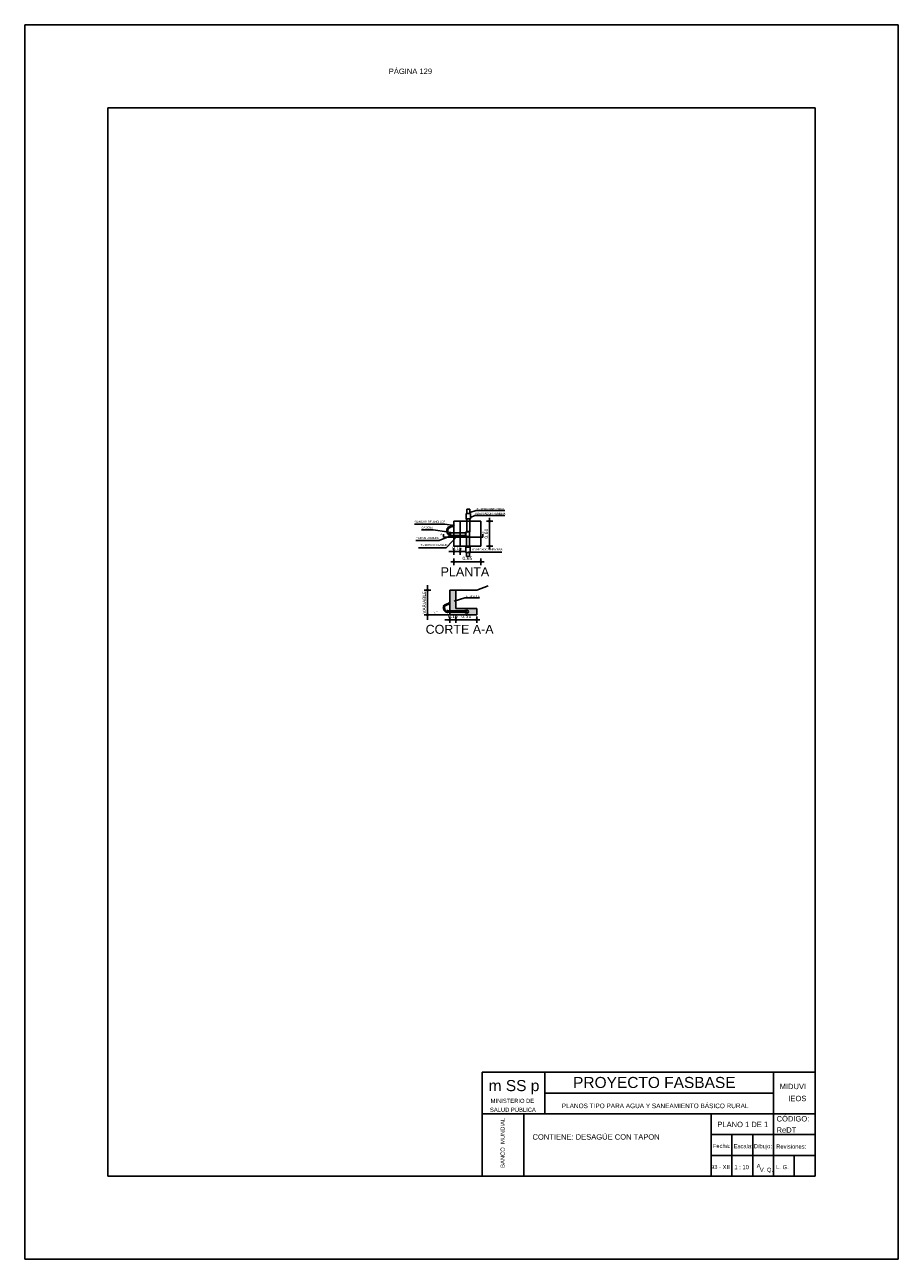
# Model space of a CAD drawing. Header units: metres. Extents: x 2413 to 4131, y 3282 to 4239.
# Tile 4 of 57: x 2486 to 2507, y 4207 to 4237. Entities that reach past the tile are written whole.
import ezdxf
from ezdxf.enums import TextEntityAlignment as Align

# ---------------------------------------------------------------- set-up
doc = ezdxf.new("R2010")
doc.units = ezdxf.units.M
doc.linetypes.add('ACAD_ISO02W100', pattern=[15, 12, -3])
doc.layers.add('Cotas', color=7, linetype='Continuous')
doc.layers.add('Dibujo', color=7, linetype='Continuous')
doc.styles.add('Annotative', font='arial.ttf')
doc.styles.get("Standard").update_dxf_attribs({"font": 'arial.ttf'})
doc.styles.add('verdana', font='verdana.ttf')
doc.dimstyles.new('ISO', dxfattribs={"dimtxt": 0.08, "dimasz": 0.06, "dimexe": 0.1, "dimexo": 0.1, "dimgap": 0.04, "dimtad": 1, "dimzin": 1, "dimdsep": 46, "dimtxsty": 'verdana', "dimblk1": 'PAB', "dimblk2": 'PAB', "dimsah": 1, "dimcen": 0, "dimse1": 1, "dimse2": 1, "dimclrd": 7, "dimclre": 8, "dimclrt": 7, "dimadec": 0, "dimazin": 0, "dimtfac": 1, "dimtix": 1, "dimtmove": 0, "dimatfit": 3, "dimldrblk": 'PAB', "dimfxl": 0.1, "dimtvp": 1, "dimtolj": 1, "dimtzin": 1, "dimarcsym": 0})

# ---------------------------------------------------------------- blocks, each defined once
blk = doc.blocks.new('PAB')
at = {"layer": 'Cotas'}
for p, q in [((-1.3, 0), (1.3, 0)), ((0, 1.3), (0, -1.3))]:
    blk.add_line(p, q, dxfattribs=at)
at = {"layer": 'Cotas', "const_width": 0.6}
blk.add_lwpolyline([(-0.3, 0, 1), (0.3, 0, 1)], format="xyb", close=True, dxfattribs=at)
blk = doc.blocks.new('*D1167')
at = {"color": 7, "lineweight": -2, "transparency": 16777216}
blk.add_line((2497.582, 4225.011), (2497.582, 4224.531), dxfattribs=at)
at = {"layer": 'Defpoints', "color": 0, "transparency": 16777216}
for p in [(2497.375, 4225.071), (2497.375, 4224.471), (2497.582, 4224.471)]:
    blk.add_point(p, dxfattribs=at)
at = {"color": 7, "lineweight": -2, "transparency": 16777216, "xscale": 0.06, "yscale": 0.06, "zscale": 0.06}
for p, rotation in [((2497.582, 4225.071), 90), ((2497.582, 4224.471), 270)]:
    blk.add_blockref('PAB', p, dxfattribs=dict(at, rotation=rotation))
at = {"color": 7, "transparency": 16777216, "insert": (2497.501, 4224.771), "char_height": 0.08, "attachment_point": 5, "rotation": 90, "style": 'verdana'}
blk.add_mtext('\\A1;0.60', dxfattribs=at)
blk = doc.blocks.new('*D1168')
at = {"color": 7, "lineweight": -2, "transparency": 16777216}
for p, q in [((2496.665, 4224.341), (2496.605, 4224.341)), ((2496.725, 4224.341), (2496.875, 4224.341)), ((2496.935, 4224.341), (2496.995, 4224.341))]:
    blk.add_line(p, q, dxfattribs=at)
at = {"layer": 'Defpoints', "color": 0, "transparency": 16777216}
for p in [(2496.725, 4224.471), (2496.875, 4224.471), (2496.875, 4224.341)]:
    blk.add_point(p, dxfattribs=at)
at = {"color": 7, "lineweight": -2, "transparency": 16777216, "xscale": 0.06, "yscale": 0.06, "zscale": 0.06}
blk.add_blockref('PAB', (2496.725, 4224.341), dxfattribs=at)
at = {"color": 7, "lineweight": -2, "transparency": 16777216, "xscale": 0.06, "yscale": 0.06, "zscale": 0.06, "rotation": 180}
blk.add_blockref('PAB', (2496.875, 4224.341), dxfattribs=at)
at = {"color": 7, "transparency": 16777216, "insert": (2496.8, 4224.422), "char_height": 0.08, "attachment_point": 5, "style": 'verdana'}
blk.add_mtext('\\A1;0.15', dxfattribs=at)
blk = doc.blocks.new('*D1106')
at = {"color": 7, "lineweight": -2, "transparency": 16777216}
blk.add_line((2496.785, 4224.094), (2497.315, 4224.094), dxfattribs=at)
at = {"layer": 'Defpoints', "color": 0, "transparency": 16777216}
for p in [(2496.725, 4224.471), (2497.375, 4224.471), (2497.375, 4224.094)]:
    blk.add_point(p, dxfattribs=at)
at = {"color": 7, "lineweight": -2, "transparency": 16777216, "xscale": 0.06, "yscale": 0.06, "zscale": 0.06, "rotation": 180}
blk.add_blockref('PAB', (2496.725, 4224.094), dxfattribs=at)
at = {"color": 7, "lineweight": -2, "transparency": 16777216, "xscale": 0.06, "yscale": 0.06, "zscale": 0.06}
blk.add_blockref('PAB', (2497.375, 4224.094), dxfattribs=at)
at = {"color": 7, "transparency": 16777216, "insert": (2497.05, 4224.175), "char_height": 0.08, "attachment_point": 5, "style": 'verdana'}
blk.add_mtext('\\A1;0.65', dxfattribs=at)
blk = doc.blocks.new('*D1169')
at = {"color": 7, "lineweight": -2, "transparency": 16777216}
for p, q in [((2496.563, 4222.7), (2496.503, 4222.7)), ((2496.623, 4222.7), (2496.773, 4222.7)), ((2496.833, 4222.7), (2496.893, 4222.7))]:
    blk.add_line(p, q, dxfattribs=at)
at = {"layer": 'Defpoints', "color": 0, "transparency": 16777216}
for p in [(2496.623, 4222.819), (2496.773, 4222.969), (2496.773, 4222.7)]:
    blk.add_point(p, dxfattribs=at)
at = {"color": 7, "lineweight": -2, "transparency": 16777216, "xscale": 0.06, "yscale": 0.06, "zscale": 0.06}
blk.add_blockref('PAB', (2496.623, 4222.7), dxfattribs=at)
at = {"color": 7, "lineweight": -2, "transparency": 16777216, "xscale": 0.06, "yscale": 0.06, "zscale": 0.06, "rotation": 180}
blk.add_blockref('PAB', (2496.773, 4222.7), dxfattribs=at)
at = {"color": 7, "transparency": 16777216, "insert": (2496.698, 4222.782), "char_height": 0.08, "attachment_point": 5, "style": 'verdana'}
blk.add_mtext('\\A1;0.15', dxfattribs=at)
blk = doc.blocks.new('*D1170')
at = {"color": 7, "lineweight": -2, "transparency": 16777216}
blk.add_line((2496.833, 4222.7), (2497.213, 4222.7), dxfattribs=at)
at = {"layer": 'Defpoints', "color": 0, "transparency": 16777216}
for p in [(2496.773, 4222.969), (2497.273, 4222.819), (2497.273, 4222.7)]:
    blk.add_point(p, dxfattribs=at)
at = {"color": 7, "lineweight": -2, "transparency": 16777216, "xscale": 0.06, "yscale": 0.06, "zscale": 0.06, "rotation": 180}
blk.add_blockref('PAB', (2496.773, 4222.7), dxfattribs=at)
at = {"color": 7, "lineweight": -2, "transparency": 16777216, "xscale": 0.06, "yscale": 0.06, "zscale": 0.06}
blk.add_blockref('PAB', (2497.273, 4222.7), dxfattribs=at)
at = {"color": 7, "transparency": 16777216, "insert": (2497.023, 4222.782), "char_height": 0.08, "attachment_point": 5, "style": 'verdana'}
blk.add_mtext('\\A1;0.50', dxfattribs=at)
blk = doc.blocks.new('*D1171')
at = {"color": 7, "lineweight": -2, "transparency": 16777216}
for p, q in [((2496.09, 4223.473), (2496.09, 4223.533)), ((2496.09, 4222.819), (2496.09, 4223.413)), ((2496.09, 4222.759), (2496.09, 4222.699))]:
    blk.add_line(p, q, dxfattribs=at)
at = {"layer": 'Defpoints', "color": 0, "transparency": 16777216}
for p in [(2496.09, 4223.413), (2496.623, 4223.413), (2496.394, 4222.819)]:
    blk.add_point(p, dxfattribs=at)
at = {"color": 7, "lineweight": -2, "transparency": 16777216, "xscale": 0.06, "yscale": 0.06, "zscale": 0.06}
for p, rotation in [((2496.09, 4223.413), 270), ((2496.09, 4222.819), 90)]:
    blk.add_blockref('PAB', p, dxfattribs=dict(at, rotation=rotation))
at = {"color": 7, "transparency": 16777216, "insert": (2496.01, 4223.116), "char_height": 0.08, "attachment_point": 5, "rotation": 90, "style": 'verdana'}
blk.add_mtext('\\A1;VARIABLE', dxfattribs=at)

msp = doc.modelspace()

# ---------------------------------------------------------------- hatches: boundary and pattern name
h = msp.add_hatch()
h.set_pattern_fill('AR-CONC', color=256, scale=0.005, style=0)
h.set_pattern_definition([(50, (-6727.354992, 587.14802), (0.03586300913, -0.00313760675), [0.00375, -0.04125]), (355, (-6727.354992, 587.14802), (-0.00693756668, 0.03760960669), [0.003, -0.033]), (100.4514, (-6727.352003, 587.14776), (0.02892546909, 0.0344719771), [0.0031870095, -0.0350571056]), (46.1842, (-6727.35499, 587.15802), (0.05336205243, -0.00827595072), [0.005625, -0.061875]), (96.6356, (-6727.350545, 587.15733), (0.04673313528, 0.04870589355), [0.0047805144, -0.05258565]), (351.1842, (-6727.35499, 587.15802), (0.04673309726, 0.04870593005), [0.0045, -0.0495]), (21, (-6727.349992, 587.15552), (0.02984535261, -0.02013094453), [0.00375, -0.04125]), (326, (-6727.349992, 587.15552), (0.0121657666, 0.03625750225), [0.003, -0.033]), (71.4514, (-6727.347505, 587.153844), (0.04201113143, 0.01612652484), [0.0031870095, -0.0350571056]), (37.5, (-6727.354992, 587.148021), (0.000607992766, 0.016644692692), [0, -0.0326, 0, -0.0335, 0, -0.033125]), (7.5, (-6727.354992, 587.148021), (0.013153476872, 0.019720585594), [0, -0.0191, 0, -0.03185, 0, -0.012625]), (327.5, (-6727.366142, 587.148021), (0.026691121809, -0.001127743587), [0, -0.0125, 0, -0.039, 0, -0.05175]), (317.5, (-6727.371142, 587.148021), (0.029159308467, 0.005005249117), [0, -0.01625, 0, -0.0259, 0, -0.03675])])
h.paths.add_polyline_path([(2496.773, 4223.413), (2496.623, 4223.413), (2496.623, 4222.915), (2496.994, 4222.915), (2496.994, 4222.922), (2497.027, 4222.922, -0.59949), (2497.078, 4222.894, -0.605284), (2497.026, 4222.867), (2496.994, 4222.867), (2496.994, 4222.878), (2496.623, 4222.878), (2496.623, 4222.819), (2497.273, 4222.819), (2497.273, 4222.969), (2496.773, 4222.969)])
h.paths.add_polyline_path([(2496.994, 4222.915), (2496.623, 4222.915), (2496.623, 4222.878), (2496.994, 4222.878)], flags=17)

# ---------------------------------------------------------------- linework, layer by layer
for p, q in [((2497.032, 4225.361), (2497.032, 4225.254)), ((2497.032, 4225.361), (2497.103, 4225.358)), ((2497.032, 4225.125), (2497.032, 4224.826)), ((2497.103, 4225.358), (2497.103, 4225.254)), ((2497.257, 4225.325), (2497.103, 4225.28)), ((2497.103, 4225.125), (2497.103, 4224.826)), ((2497.23, 4225.209), (2497.12, 4225.159)), ((2497.23, 4225.209), (2497.95, 4225.209)), ((2497.257, 4225.325), (2497.95, 4225.325)), ((2495.78, 4224.997), (2496.507, 4224.997)), ((2495.946, 4224.86), (2496.229, 4224.86)), ((2496.229, 4224.86), (2496.552, 4224.817)), ((2496.507, 4224.997), (2496.725, 4224.968)), ((2496.725, 4225.071), (2497.375, 4225.071)), ((2496.725, 4225.071), (2496.725, 4224.471)), ((2496.875, 4225.071), (2496.875, 4224.471)), ((2497.375, 4225.071), (2497.375, 4224.471)), ((2496.372, 4224.605), (2495.81, 4224.605)), ((2496.626, 4224.713), (2496.372, 4224.605)), ((2496.47, 4224.687), (2496.47, 4224.757)), ((2496.47, 4224.687), (2497.417, 4224.687)), ((2496.821, 4224.723), (2496.54, 4224.426)), ((2496.642, 4224.807), (2496.609, 4224.8)), ((2496.609, 4224.716), (2496.609, 4224.8)), ((2496.642, 4224.709), (2496.609, 4224.716)), ((2496.642, 4224.794), (2496.642, 4224.807)), ((2496.642, 4224.794), (2497, 4224.794)), ((2496.642, 4224.794), (2496.642, 4224.723)), ((2496.642, 4224.723), (2497, 4224.723)), ((2496.642, 4224.723), (2496.642, 4224.708)), ((2497, 4224.794), (2497, 4224.723)), ((2497.01, 4224.794), (2497.01, 4224.723)), ((2497.03, 4224.69), (2497.03, 4224.446)), ((2497.032, 4224.816), (2497.103, 4224.816)), ((2497.032, 4224.7), (2497.103, 4224.7)), ((2497.101, 4224.69), (2497.101, 4224.446)), ((2497.102, 4224.817), (2497.102, 4224.701)), ((2497.417, 4224.687), (2497.417, 4224.759)), ((2496.54, 4224.426), (2495.876, 4224.426)), ((2496.725, 4224.471), (2497.375, 4224.471)), ((2497.03, 4224.317), (2497.03, 4224.222)), ((2497.873, 4224.327), (2497.064, 4224.327)), ((2497.101, 4224.317), (2497.101, 4224.222)), ((2497.03, 4224.222), (2497.101, 4224.222)), ((2496.623, 4223.413), (2496.773, 4223.413)), ((2496.623, 4223.413), (2496.623, 4222.819)), ((2496.773, 4223.413), (2496.773, 4222.969)), ((2496.773, 4223.413), (2497.279, 4223.413)), ((2497.279, 4223.413), (2497.545, 4223.517)), ((2496.988, 4223.228), (2496.734, 4223.145)), ((2497.339, 4223.228), (2496.988, 4223.228)), ((2496.623, 4222.819), (2496.165, 4222.819)), ((2496.581, 4222.923), (2496.563, 4222.919)), ((2496.563, 4222.875), (2496.563, 4222.919)), ((2496.581, 4222.871), (2496.563, 4222.875)), ((2496.581, 4222.915), (2496.581, 4222.923)), ((2496.994, 4222.915), (2496.581, 4222.915)), ((2496.581, 4222.915), (2496.581, 4222.896)), ((2496.581, 4222.915), (2496.581, 4222.878)), ((2496.994, 4222.878), (2496.581, 4222.878)), ((2496.581, 4222.878), (2496.581, 4222.87)), ((2496.623, 4222.819), (2497.273, 4222.819)), ((2496.773, 4222.969), (2497.273, 4222.969)), ((2497.273, 4222.969), (2497.273, 4222.819))]:
    msp.add_line(p, q)
for points in [[(2497.016, 4225.254), (2497.12, 4225.254), (2497.12, 4225.125), (2497.016, 4225.125)], [(2497.027, 4224.826), (2497.108, 4224.826), (2497.108, 4224.816), (2497.027, 4224.816)], [(2497.01, 4224.799), (2497.01, 4224.718), (2497, 4224.718), (2497, 4224.799)], [(2497.027, 4224.69), (2497.108, 4224.69), (2497.108, 4224.7), (2497.027, 4224.7)], [(2497.012, 4224.446), (2497.115, 4224.446), (2497.115, 4224.317), (2497.012, 4224.317)]]:
    msp.add_lwpolyline(points, close=True)
msp.add_lwpolyline([(2497.026, 4222.867), (2496.994, 4222.867), (2496.994, 4222.922), (2497.027, 4222.922)])
for centre, radius in [((2496.564, 4224.849), 0.0153), ((2496.567, 4224.817), 0.0153), ((2496.573, 4224.881), 0.0153), ((2496.591, 4224.908), 0.0153), ((2496.617, 4224.924), 0.0153), ((2496.647, 4224.939), 0.0153), ((2496.677, 4224.95), 0.0153), ((2496.711, 4224.964), 0.0153), ((2496.579, 4224.788), 0.0153), ((2496.594, 4224.76), 0.0153), ((2496.491, 4223.028), 0.0153), ((2496.513, 4223.048), 0.0153), ((2496.543, 4223.063), 0.0153), ((2496.573, 4223.074), 0.0153), ((2496.607, 4223.088), 0.0153), ((2496.484, 4222.997), 0.0153), ((2496.487, 4222.964), 0.0153), ((2496.501, 4222.935), 0.0153), ((2496.522, 4222.912), 0.0153), ((2496.545, 4222.891), 0.0153), ((2497.045, 4222.894), 0.0328), ((2497.045, 4222.894), 0.0274)]:
    msp.add_circle(centre, radius)
for centre, start, end in [((2497.01, 4224.816), 270, 360), ((2497.01, 4224.7), 0, 90)]:
    msp.add_arc(centre, 0.0225, start, end)
at = {"layer": 'Dibujo', "color": 0, "linetype": 'ByBlock'}
for p, q in [((2486.406, 4237.014), (2507.406, 4237.014)), ((2486.406, 4207.314), (2486.406, 4237.014)), ((2486.406, 4237.014), (2489.406, 4237.014)), ((2486.406, 4237.014), (2488.906, 4237.014)), ((2507.406, 4237.014), (2507.406, 4207.314)), ((2488.406, 4235.014), (2488.406, 4209.314)), ((2505.406, 4235.014), (2488.406, 4235.014)), ((2505.406, 4235.014), (2505.406, 4209.314)), ((2497.406, 4211.814), (2497.406, 4209.314)), ((2505.406, 4211.814), (2497.406, 4211.814)), ((2498.906, 4211.814), (2498.906, 4210.814)), ((2504.406, 4209.314), (2504.406, 4211.814)), ((2504.406, 4211.314), (2498.906, 4211.314)), ((2505.406, 4210.814), (2497.406, 4210.814)), ((2498.406, 4210.814), (2498.406, 4209.314)), ((2498.406, 4209.314), (2498.406, 4210.814)), ((2502.906, 4209.314), (2502.906, 4210.814)), ((2505.406, 4210.314), (2502.906, 4210.314)), ((2503.406, 4209.314), (2503.406, 4210.314)), ((2503.906, 4209.314), (2503.906, 4210.314)), ((2505.406, 4209.814), (2502.906, 4209.814)), ((2504.906, 4209.314), (2504.906, 4209.814)), ((2505.406, 4209.314), (2488.406, 4209.314)), ((2507.406, 4207.314), (2486.406, 4207.314))]:
    msp.add_line(p, q, dxfattribs=at)

# ---------------------------------------------------------------- texts
at = {"char_height": 0.04857, "attachment_point": 1}
for s, insert in [('\\pi0.89633,t2.4993;ADAPTADOR HEMBRA ', (2496.334, 4225.278)), ('\\pi0.92852,t2.5315;TUBERIA PRINCIPAL', (2496.34, 4225.386)), ('\\pi1.1224,t2.7253;CADENA', (2494.82, 4224.939)), ('\\pi0.89811,t2.5011;GANCHO DE ANCLAJE', (2494.882, 4225.081)), ('\\pi0.9914,t2.5943;TAPÓN HEMBRA', (2494.824, 4224.687)), ('\\pi0.94234,t2.5453;TUBERIA DESAGÜE', (2494.98, 4224.522)), ('\\pi1.2394,t2.8424;A', (2495.158, 4224.781)), ('\\pi1.2394,t2.8424;A', (2496.16, 4224.821)), ('\\pi0.89633,t2.4993;ADAPTADOR HEMBRA', (2496.265, 4224.414)), ('\\pi1.0988,t2.7018;H. SIMPLE ', (2495.916, 4223.29)), ('\\pi1.2107,t2.8137;N.T', (2495.018, 4222.902))]:
    msp.add_mtext_dynamic_manual_height_columns(s, width=2.52423, gutter_width=12.5, heights=[0], dxfattribs=dict(at, insert=insert))
at = {"layer": 'Dibujo', "linetype": 'ACAD_ISO02W100'}
for s, p in [('PLANTA', (2496.405, 4223.746)), ('CORTE A-A', (2496.044, 4222.362))]:
    msp.add_text(s, height=0.2148, dxfattribs=at).set_placement(p)
at = {"layer": 'Dibujo', "color": 0, "linetype": 'ByBlock'}
for s, height, p in [('m SS p', 0.2662, (2497.559, 4211.36)), ('PROYECTO FASBASE', 0.26624, (2499.589, 4211.435)), ('PLANOS TIPO PARA AGUA Y SANEAMIENTO BÁSICO RURAL', 0.11076, (2499.317, 4210.95))]:
    msp.add_text(s, height=height, dxfattribs=at).set_placement(p)
at = {"layer": 'Dibujo', "color": 0, "linetype": 'ByBlock', "style": 'Annotative'}
for s, p in [('MIDUVI', (2504.555, 4211.408)), ('IEOS', (2504.763, 4211.118)), ('PLANO 1 DE 1', (2503.057, 4210.494)), ('CÓDIGO:', (2504.481, 4210.63)), ('CONTIENE: DESAGÜE CON TAPON', (2498.613, 4210.193)), ('ReDT', (2504.48, 4210.36))]:
    msp.add_text(s, height=0.13, dxfattribs=at).set_placement(p)
at = {"layer": 'Dibujo', "color": 0, "linetype": 'ByBlock'}
for s, p in [('MINISTERIO DE', (2498.13, 4211.076)), ('SALUD PÚBLICA', (2498.142, 4210.861)), ('Fecha:', (2503.161, 4209.991)), ('Escala:', (2503.678, 4209.986)), ('Dibujo:', (2504.154, 4209.986)), ('Revisiones:', (2504.832, 4209.976)), ('93 - XII', (2503.129, 4209.485)), ('1 : 10', (2503.641, 4209.482)), ('A', (2504.049, 4209.51)), ('V. Q.', (2504.237, 4209.417)), ('L. G. ', (2504.641, 4209.483))]:
    msp.add_text(s, height=0.1, dxfattribs=at).set_placement(p, align=Align.CENTER)
msp.add_text('BANCO  MUNDIAL', height=0.1, rotation=90, dxfattribs=at).set_placement((2497.944, 4210.115), align=Align.CENTER)
at = {"layer": 'Dibujo', "color": 0, "linetype": 'ByBlock', "insert": (2495.159, 4235.958), "char_height": 0.13, "width": 2.90393, "attachment_point": 1}
msp.add_mtext('PÁGINA 129', dxfattribs=at)

# ---------------------------------------------------------------- dimensions: what is measured, and where the dimension line sits
dim = msp.add_linear_dim(base=(2497.582, 4224.471), p1=(2497.375, 4225.071), p2=(2497.375, 4224.471), angle=90, dimstyle='ISO', override={"dimarcsym": 2})
dim.commit()
dim.dimension.update_dxf_attribs({"geometry": '*D1167', "text_midpoint": (2497.501, 4224.771)})
for base, p1, p2, override, picture, middle in [((2496.875, 4224.341), (2496.725, 4224.471), (2496.875, 4224.471), {"dimarcsym": 2}, '*D1168', (2496.8, 4224.422)), ((2497.375, 4224.094), (2496.725, 4224.471), (2497.375, 4224.471), {"dimarcsym": 2}, '*D1106', (2497.05, 4224.175)), ((2496.773, 4222.7), (2496.623, 4222.819), (2496.773, 4222.969), {"dimarcsym": 2}, '*D1169', (2496.698, 4222.782)), ((2497.273, 4222.7), (2496.773, 4222.969), (2497.273, 4222.819), {"dimtmove": 1, "dimarcsym": 2}, '*D1170', (2497.023, 4222.782))]:
    dim = msp.add_linear_dim(base=base, p1=p1, p2=p2, dimstyle='ISO', override=override)
    dim.commit()
    dim.dimension.update_dxf_attribs({"geometry": picture, "text_midpoint": middle})
dim = msp.add_linear_dim(base=(2496.09, 4223.413), p1=(2496.394, 4222.819), p2=(2496.623, 4223.413), angle=90, text='VARIABLE', dimstyle='ISO', override={"dimarcsym": 2})
dim.commit()
dim.dimension.update_dxf_attribs({"geometry": '*D1171', "text_midpoint": (2496.01, 4223.116)})

doc.saveas('drawing.dxf')
